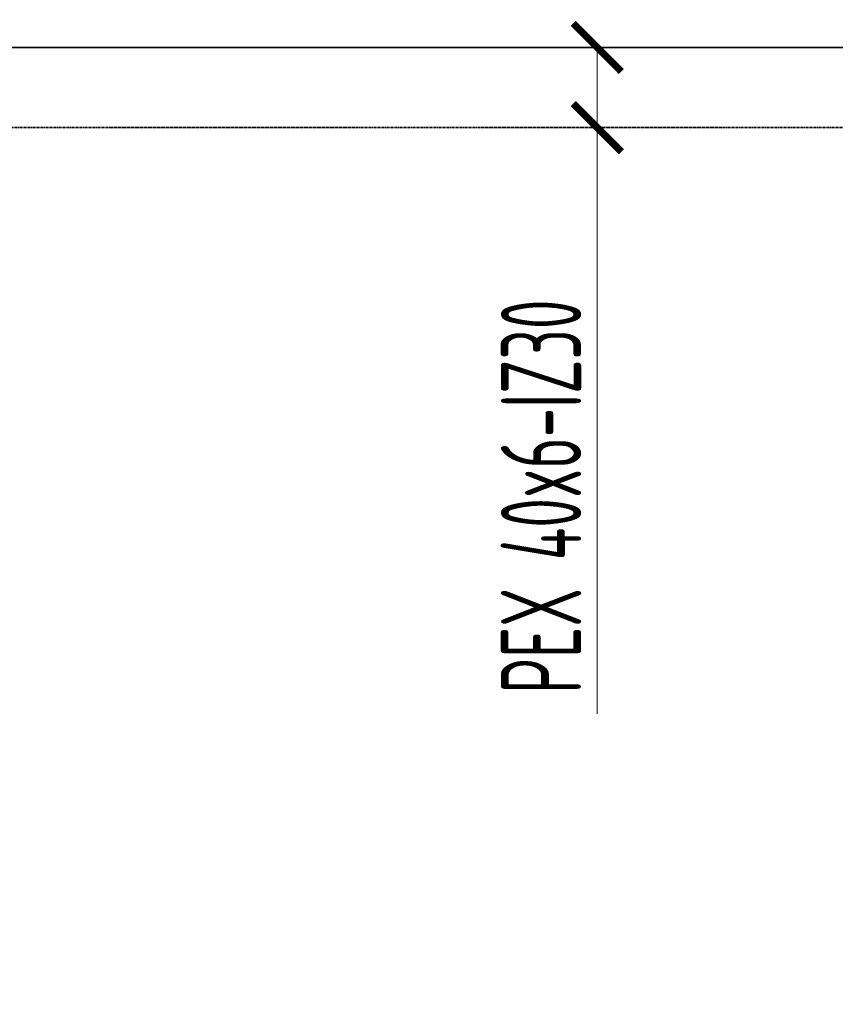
# Model space of a CAD drawing. Header units: millimetres. Extents: x 17747 to 112039, y -74980 to 446921.
# Tile 213 of 256: x 53132 to 54402, y 182159 to 183691. Entities that reach past the tile are written whole.
import ezdxf

# ---------------------------------------------------------------- set-up
doc = ezdxf.new("R2010")
doc.units = ezdxf.units.MM
doc.linetypes.add('ČÁRKOVANÁ', pattern=[0.75, 0.5, -0.25])
for name, color, linetype, lineweight in [('UT_KOTY - DIMENZE', 7, 'Continuous', 5), ('UT_POTRUBI - PŘÍVOD', 1, 'Continuous', 35), ('UT_POTRUBI - ZPÁTEČKA', 5, 'Continuous', 35)]:
    doc.layers.add(name, color=color, linetype=linetype, lineweight=lineweight)
doc.styles.add('ISOCP 2.5', font='isocp.shx', dxfattribs={"width": 0.6, "height": 2.5})

# ---------------------------------------------------------------- blocks, each defined once
blk = doc.blocks.new('_ArchTick')
at = {"color": 0, "linetype": 'ByBlock', "const_width": 0.15}
blk.add_lwpolyline([(-0.5, -0.5), (0.5, 0.5)], dxfattribs=at)

msp = doc.modelspace()

# ---------------------------------------------------------------- linework, layer by layer
at = {"layer": 'UT_KOTY - DIMENZE'}
for points in [[(54031.5, 183648.3), (54031.5, 183280.8)], [(54031.5, 183523.3), (54031.5, 183280.8)], [(54031.5, 182610.7), (54031.5, 183280.8)]]:
    msp.add_lwpolyline(points, dxfattribs=at)
at = {"layer": 'UT_POTRUBI - PŘÍVOD', "linetype": 'Continuous'}
msp.add_line((55381, 183648.3), (52405.7, 183648.3), dxfattribs=at)
at = {"layer": 'UT_POTRUBI - ZPÁTEČKA', "linetype": 'ČÁRKOVANÁ', "ltscale": 3}
msp.add_line((55381, 183523.3), (52585.7, 183523.3), dxfattribs=at)

# ---------------------------------------------------------------- block references
at = {"layer": 'UT_KOTY - DIMENZE', "xscale": 75, "yscale": 75, "zscale": 75}
for p, rotation in [((54031.5, 183648.3), 89.99999999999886), ((54031.5, 183523.3), 89.99999999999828)]:
    msp.add_blockref('_ArchTick', p, dxfattribs=dict(at, rotation=rotation))

# ---------------------------------------------------------------- texts
at = {"layer": 'UT_KOTY - DIMENZE', "insert": (53881.5, 183255.8), "char_height": 125, "attachment_point": 3, "rotation": 90, "style": 'ISOCP 2.5'}
msp.add_mtext('PEX 40x6-IZ30', dxfattribs=at)

doc.saveas('drawing.dxf')
